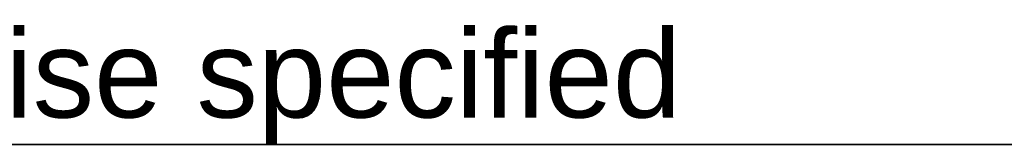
# Model space of a CAD drawing. Header units: inches. Extents: x 0 to 160, y -11 to 104.
# Tile 61 of 121: x 21.98 to 31.68, y 102.8 to 104.03. Entities that reach past the tile are written whole.
import ezdxf

# ---------------------------------------------------------------- set-up
doc = ezdxf.new("R2010")
doc.units = ezdxf.units.IN
doc.header["$LTSCALE"] = 9.614827
doc.header["$MEASUREMENT"] = 0
doc.layers.get('0').update_dxf_attribs({"lineweight": 25})
doc.layers.add('Sketch Geometry(ANSI)', color=7, linetype='Continuous', lineweight=25)
doc.layers.add('Symbols(ANSI)', color=7, linetype='Continuous', lineweight=25)
doc.styles.add('Current-ANSI', font='arial.ttf')

# ---------------------------------------------------------------- blocks, each defined once
blk = doc.blocks.new('Borders 8_EXM - B (Inch)')
at = {"layer": 'Sketch Geometry(ANSI)', "linetype": 'Continuous', "lineweight": 35}
blk.add_line((16.3979, 10.6915), (0.5229, 10.6915), dxfattribs=at)
at = {"layer": 'Symbols(ANSI)', "color": 7, "insert": (0.5091, 10.6919), "char_height": 0.09, "attachment_point": 7, "style": 'Current-ANSI'}
blk.add_mtext('Tolerance ±1/32" unless otherwise specified', dxfattribs=at)
at = {"layer": 'Symbols(ANSI)', "color": 7, "style": 'Current-ANSI'}
blk.add_attdef('FILENAME_AND_PATH_001', (6.1601, 10.7181), '', height=0.09, dxfattribs=at)

msp = doc.modelspace()

# ---------------------------------------------------------------- block references
at = {"xscale": 9.61482679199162, "yscale": 9.61482679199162, "zscale": 9.61482679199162}
msp.add_blockref('Borders 8_EXM - B (Inch)', (0, 0), dxfattribs=at)

doc.saveas('drawing.dxf')
